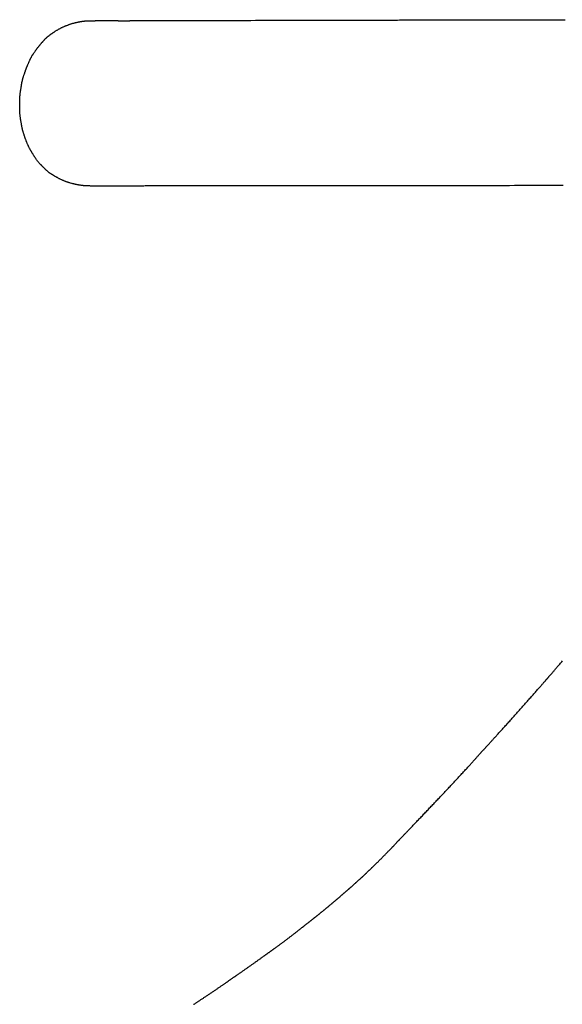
# Model space of a CAD drawing. Header units: millimetres. Extents: x -4577 to 1032787, y -66234 to 201209.
# Tile 98 of 256: x 3764.55 to 3766.44, y -8938.22 to -8934.8. Entities that reach past the tile are written whole.
import ezdxf

# ---------------------------------------------------------------- set-up
doc = ezdxf.new("R2010")
doc.units = ezdxf.units.MM
doc.linetypes.add('510_5_2OG_ELT_1004$0$11-07-22_DS_2OG$0$AUSGEZOGEN', pattern=[0])
doc.layers.add('510_5_2OG_ELT_1004$0$11-07-22_DS_2OG$0$EBENE_1', color=8, linetype='510_5_2OG_ELT_1004$0$11-07-22_DS_2OG$0$AUSGEZOGEN')

# ---------------------------------------------------------------- blocks, each defined once
blk = doc.blocks.new('510_5_2OG_ELT_1004')
at = {"layer": '510_5_2OG_ELT_1004$0$11-07-22_DS_2OG$0$EBENE_1'}
for points in [[(3766.4402, -8935.3241), (3766.4241, -8935.3241), (3766.4079, -8935.3241), (3766.3914, -8935.3242), (3766.3748, -8935.3242), (3766.358, -8935.3242), (3766.341, -8935.3242), (3766.3238, -8935.3242), (3766.3066, -8935.3242), (3766.2891, -8935.3242), (3766.2716, -8935.3242), (3766.2539, -8935.3243), (3766.2361, -8935.3243), (3766.2183, -8935.3243), (3766.2003, -8935.3243), (3766.1823, -8935.3243), (3766.1642, -8935.3243), (3766.1461, -8935.3243), (3766.1279, -8935.3243), (3766.1097, -8935.3244), (3766.0915, -8935.3244), (3766.0732, -8935.3244), (3766.055, -8935.3244), (3766.0368, -8935.3244), (3766.0185, -8935.3244), (3766.0003, -8935.3245), (3765.982, -8935.3245), (3765.9638, -8935.3245), (3765.9456, -8935.3245), (3765.9273, -8935.3245), (3765.9091, -8935.3245), (3765.8908, -8935.3246), (3765.8726, -8935.3246), (3765.8544, -8935.3246), (3765.8361, -8935.3246), (3765.8179, -8935.3246), (3765.7996, -8935.3246), (3765.7814, -8935.3247), (3765.7632, -8935.3247), (3765.7449, -8935.3247), (3765.7267, -8935.3247), (3765.7084, -8935.3247), (3765.6902, -8935.3247), (3765.672, -8935.3248), (3765.6537, -8935.3248), (3765.6355, -8935.3248), (3765.6172, -8935.3248), (3765.599, -8935.3248), (3765.5808, -8935.3249), (3765.5625, -8935.3249), (3765.5443, -8935.3249), (3765.526, -8935.3249), (3765.5078, -8935.3249), (3765.4896, -8935.325), (3765.4714, -8935.325), (3765.4533, -8935.325), (3765.4352, -8935.325), (3765.4173, -8935.325), (3765.3994, -8935.325), (3765.3817, -8935.3251), (3765.3641, -8935.3251), (3765.3467, -8935.3251), (3765.3295, -8935.3251), (3765.3125, -8935.3251), (3765.2958, -8935.3252), (3765.2792, -8935.3252), (3765.2629, -8935.3252), (3765.2469, -8935.3252), (3765.2312, -8935.3252), (3765.2159, -8935.3252), (3765.2008, -8935.3252), (3765.1861, -8935.3253), (3765.1718, -8935.3253), (3765.1579, -8935.3253), (3765.1444, -8935.3253), (3765.1313, -8935.3253), (3765.1187, -8935.3253), (3765.1065, -8935.3253), (3765.0948, -8935.3254), (3765.0836, -8935.3254), (3765.073, -8935.3254), (3765.0628, -8935.3254), (3765.0533, -8935.3254), (3765.0443, -8935.3254), (3765.0358, -8935.3254), (3765.0278, -8935.3254), (3765.0203, -8935.3254), (3765.0133, -8935.3254), (3765.0067, -8935.3254), (3765.0006, -8935.3254), (3764.9949, -8935.3254), (3764.9896, -8935.3254), (3764.9847, -8935.3255), (3764.9802, -8935.3255), (3764.976, -8935.3255), (3764.9721, -8935.3255), (3764.9686, -8935.3255), (3764.9654, -8935.3255), (3764.9624, -8935.3255), (3764.9598, -8935.3255), (3764.9573, -8935.3255), (3764.9551, -8935.3255), (3764.9532, -8935.3255), (3764.9514, -8935.3255), (3764.9498, -8935.3255), (3764.9484, -8935.3255), (3764.9471, -8935.3255), (3764.9459, -8935.3255), (3764.9439, -8935.3255), (3764.9422, -8935.3255), (3764.9407, -8935.3255), (3764.9394, -8935.3255), (3764.9382, -8935.3255), (3764.9363, -8935.3255), (3764.9348, -8935.3255), (3764.9328, -8935.3255), (3764.9316, -8935.3255), (3764.9296, -8935.3255), (3764.9286, -8935.3255), (3764.9273, -8935.3255), (3764.9247, -8935.3255), (3764.9236, -8935.3255), (3764.9223, -8935.3255), (3764.921, -8935.3255), (3764.9195, -8935.3255), (3764.9179, -8935.3255), (3764.9162, -8935.3255), (3764.9143, -8935.3255), (3764.9114, -8935.3255), (3764.9104, -8935.3255), (3764.9094, -8935.3255), (3764.9084, -8935.3255), (3764.9073, -8935.3255), (3764.9063, -8935.3255), (3764.9052, -8935.3255), (3764.9041, -8935.3255), (3764.903, -8935.3255), (3764.9018, -8935.3255), (3764.9007, -8935.3255), (3764.8996, -8935.3255), (3764.8984, -8935.3255), (3764.8973, -8935.3255), (3764.8961, -8935.3255), (3764.895, -8935.3255), (3764.8938, -8935.3255), (3764.8927, -8935.3255), (3764.8915, -8935.3255), (3764.8903, -8935.3255), (3764.8892, -8935.3255), (3764.888, -8935.3255), (3764.8869, -8935.3255), (3764.8857, -8935.3255), (3764.8846, -8935.3255), (3764.8835, -8935.3255), (3764.8823, -8935.3255), (3764.8812, -8935.3256), (3764.8801, -8935.3256), (3764.879, -8935.3256), (3764.878, -8935.3256), (3764.8769, -8935.3256), (3764.8758, -8935.3256), (3764.8748, -8935.3256), (3764.8738, -8935.3256), (3764.8718, -8935.3256), (3764.8699, -8935.3256), (3764.8681, -8935.3256), (3764.8664, -8935.3256), (3764.8648, -8935.3257), (3764.8633, -8935.3257), (3764.8619, -8935.3257), (3764.8606, -8935.3257), (3764.8595, -8935.3257), (3764.8575, -8935.3257), (3764.8558, -8935.3257), (3764.8545, -8935.3257), (3764.8524, -8935.3258), (3764.8506, -8935.3258), (3764.8487, -8935.3258), (3764.8476, -8935.3258), (3764.8464, -8935.3258), (3764.845, -8935.3258), (3764.8435, -8935.3258), (3764.8416, -8935.3258), (3764.8406, -8935.3258), (3764.8396, -8935.3258), (3764.8385, -8935.3259), (3764.8373, -8935.3259), (3764.8361, -8935.3259), (3764.8348, -8935.3259), (3764.8335, -8935.3259), (3764.8322, -8935.3259), (3764.8308, -8935.3259), (3764.8295, -8935.3259), (3764.8281, -8935.3259), (3764.8266, -8935.3259), (3764.8252, -8935.3259), (3764.8238, -8935.3259), (3764.8223, -8935.3259), (3764.8209, -8935.3259), (3764.8195, -8935.3258), (3764.8181, -8935.3258), (3764.8167, -8935.3258), (3764.8153, -8935.3258), (3764.814, -8935.3258), (3764.8127, -8935.3257), (3764.8114, -8935.3257), (3764.8102, -8935.3257), (3764.8091, -8935.3257), (3764.808, -8935.3257), (3764.806, -8935.3256), (3764.8043, -8935.3256), (3764.8029, -8935.3256), (3764.801, -8935.3255), (3764.7996, -8935.3255), (3764.7975, -8935.3254), (3764.7952, -8935.3254), (3764.7941, -8935.3254), (3764.7927, -8935.3253), (3764.7911, -8935.3253), (3764.7893, -8935.3253), (3764.7874, -8935.3252), (3764.7864, -8935.3251), (3764.7854, -8935.3251), (3764.7843, -8935.325), (3764.7832, -8935.325), (3764.7822, -8935.3249), (3764.7811, -8935.3248), (3764.78, -8935.3247), (3764.7789, -8935.3246), (3764.7778, -8935.3245), (3764.7768, -8935.3244), (3764.7757, -8935.3243), (3764.7747, -8935.3242), (3764.7727, -8935.324), (3764.7708, -8935.3237), (3764.7691, -8935.3235), (3764.7676, -8935.3233), (3764.7654, -8935.3229), (3764.7641, -8935.3227), (3764.7607, -8935.3222), (3764.7595, -8935.3221), (3764.7582, -8935.3218), (3764.7566, -8935.3216), (3764.7549, -8935.3213), (3764.753, -8935.321), (3764.7511, -8935.3207), (3764.7501, -8935.3205), (3764.7491, -8935.3203), (3764.7481, -8935.3201), (3764.7471, -8935.3198), (3764.7461, -8935.3196), (3764.7451, -8935.3194), (3764.7431, -8935.3189), (3764.7412, -8935.3184), (3764.7395, -8935.318), (3764.7379, -8935.3175), (3764.7365, -8935.3171), (3764.7343, -8935.3165), (3764.7331, -8935.3162), (3764.7296, -8935.3152), (3764.7285, -8935.3149), (3764.7272, -8935.3145), (3764.7257, -8935.3141), (3764.7241, -8935.3136), (3764.7223, -8935.3131), (3764.7205, -8935.3125), (3764.7186, -8935.3118), (3764.7168, -8935.3112), (3764.7149, -8935.3105), (3764.7131, -8935.3098), (3764.7112, -8935.309), (3764.7094, -8935.3083), (3764.7076, -8935.3075), (3764.7057, -8935.3067), (3764.7039, -8935.3059), (3764.7021, -8935.3051), (3764.7003, -8935.3044), (3764.6985, -8935.3036), (3764.6966, -8935.3027), (3764.6948, -8935.3019), (3764.693, -8935.3011), (3764.6913, -8935.3002), (3764.6895, -8935.2993), (3764.6878, -8935.2984), (3764.6861, -8935.2974), (3764.6845, -8935.2965), (3764.6829, -8935.2956), (3764.6815, -8935.2948), (3764.6802, -8935.294), (3764.6791, -8935.2934), (3764.6773, -8935.2923), (3764.6761, -8935.2916), (3764.6752, -8935.291), (3764.6734, -8935.29), (3764.6721, -8935.2892), (3764.6712, -8935.2886), (3764.6701, -8935.288), (3764.6687, -8935.2872), (3764.6671, -8935.2862), (3764.6662, -8935.2856), (3764.6653, -8935.2851), (3764.6643, -8935.2844), (3764.6632, -8935.2838), (3764.6622, -8935.2831), (3764.6611, -8935.2824), (3764.66, -8935.2817), (3764.6588, -8935.2809), (3764.6577, -8935.2801), (3764.6566, -8935.2793), (3764.6554, -8935.2784), (3764.6543, -8935.2776), (3764.6532, -8935.2767), (3764.6521, -8935.2758), (3764.651, -8935.2749), (3764.6499, -8935.2739), (3764.6489, -8935.273), (3764.6479, -8935.2721), (3764.6469, -8935.2712), (3764.6459, -8935.2703), (3764.645, -8935.2694), (3764.6441, -8935.2686), (3764.6433, -8935.2678), (3764.6425, -8935.267), (3764.6411, -8935.2655), (3764.6399, -8935.2643), (3764.6389, -8935.2633), (3764.6374, -8935.2618), (3764.6365, -8935.2609), (3764.6334, -8935.2577), (3764.6325, -8935.2568), (3764.6307, -8935.255), (3764.63, -8935.2542), (3764.6291, -8935.2534), (3764.6283, -8935.2525), (3764.6273, -8935.2515), (3764.6263, -8935.2504), (3764.6253, -8935.2493), (3764.6242, -8935.2482), (3764.623, -8935.247), (3764.6219, -8935.2457), (3764.6207, -8935.2444), (3764.6195, -8935.2431), (3764.6183, -8935.2417), (3764.6172, -8935.2403), (3764.616, -8935.2388), (3764.6148, -8935.2374), (3764.6136, -8935.2359), (3764.6125, -8935.2344), (3764.6114, -8935.2329), (3764.6103, -8935.2314), (3764.6093, -8935.2299), (3764.6083, -8935.2284), (3764.6073, -8935.227), (3764.6064, -8935.2256), (3764.6055, -8935.2242), (3764.6047, -8935.2229), (3764.6039, -8935.2217), (3764.6031, -8935.2205), (3764.6025, -8935.2194), (3764.6018, -8935.2184), (3764.6008, -8935.2167), (3764.6, -8935.2154), (3764.5989, -8935.2136), (3764.5976, -8935.2114), (3764.5969, -8935.2104), (3764.5961, -8935.2089), (3764.5955, -8935.2081), (3764.595, -8935.2071), (3764.5943, -8935.2061), (3764.5936, -8935.2049), (3764.5929, -8935.2037), (3764.5921, -8935.2024), (3764.5913, -8935.201), (3764.5905, -8935.1995), (3764.5897, -8935.1981), (3764.5888, -8935.1965), (3764.588, -8935.1949), (3764.5871, -8935.1933), (3764.5862, -8935.1916), (3764.5854, -8935.19), (3764.5846, -8935.1883), (3764.5838, -8935.1866), (3764.583, -8935.1849), (3764.5822, -8935.1832), (3764.5815, -8935.1815), (3764.5808, -8935.1798), (3764.5801, -8935.1782), (3764.5795, -8935.1766), (3764.5789, -8935.175), (3764.5783, -8935.1735), (3764.5778, -8935.1721), (3764.5772, -8935.1708), (3764.5768, -8935.1695), (3764.5763, -8935.1684), (3764.576, -8935.1673), (3764.5753, -8935.1655), (3764.5748, -8935.1641), (3764.5742, -8935.1624), (3764.5733, -8935.16), (3764.5729, -8935.1589), (3764.5721, -8935.1565), (3764.5717, -8935.1555), (3764.5713, -8935.1543), (3764.5708, -8935.1531), (3764.5704, -8935.1518), (3764.5699, -8935.1504), (3764.5694, -8935.1489), (3764.5688, -8935.1473), (3764.5683, -8935.1457), (3764.5677, -8935.144), (3764.5672, -8935.1423), (3764.5666, -8935.1405), (3764.5661, -8935.1387), (3764.5656, -8935.1368), (3764.5651, -8935.135), (3764.5646, -8935.1331), (3764.5641, -8935.1313), (3764.5637, -8935.1294), (3764.5632, -8935.1276), (3764.5628, -8935.1258), (3764.5624, -8935.124), (3764.5621, -8935.1223), (3764.5617, -8935.1206), (3764.5614, -8935.119), (3764.5611, -8935.1174), (3764.5609, -8935.1159), (3764.5606, -8935.1146), (3764.5604, -8935.1133), (3764.5602, -8935.1121), (3764.5598, -8935.11), (3764.5595, -8935.1085), (3764.5591, -8935.1061), (3764.5588, -8935.104), (3764.5586, -8935.1029), (3764.5582, -8935.1005), (3764.558, -8935.0995), (3764.5578, -8935.0983), (3764.5576, -8935.0971), (3764.5574, -8935.0957), (3764.5571, -8935.0942), (3764.5569, -8935.0927), (3764.5566, -8935.0911), (3764.5564, -8935.0894), (3764.5561, -8935.0876), (3764.5559, -8935.0858), (3764.5556, -8935.0839), (3764.5554, -8935.0821), (3764.5552, -8935.0801), (3764.555, -8935.0782), (3764.5548, -8935.0763), (3764.5546, -8935.0743), (3764.5545, -8935.0724), (3764.5544, -8935.0705), (3764.5543, -8935.0686), (3764.5542, -8935.0667), (3764.5541, -8935.0649), (3764.554, -8935.0631), (3764.554, -8935.0614), (3764.5539, -8935.0597), (3764.5539, -8935.0582), (3764.5539, -8935.0567), (3764.5539, -8935.0553), (3764.5539, -8935.054), (3764.5538, -8935.0529), (3764.5538, -8935.0509), (3764.5538, -8935.0494), (3764.5538, -8935.0473), (3764.5538, -8935.0452), (3764.5538, -8935.0441), (3764.5538, -8935.0417), (3764.5538, -8935.0406), (3764.5538, -8935.0395), (3764.5538, -8935.0382), (3764.5538, -8935.0368), (3764.5538, -8935.0353), (3764.5538, -8935.0337), (3764.5538, -8935.0321), (3764.5538, -8935.0303), (3764.5539, -8935.0285), (3764.5539, -8935.0267), (3764.554, -8935.0248), (3764.5541, -8935.0229), (3764.5541, -8935.021), (3764.5543, -8935.019), (3764.5544, -8935.0171), (3764.5546, -8935.0151), (3764.5547, -8935.0131), (3764.5549, -8935.0112), (3764.5551, -8935.0093), (3764.5553, -8935.0074), (3764.5556, -8935.0056), (3764.5558, -8935.0038), (3764.556, -8935.002), (3764.5562, -8935.0004), (3764.5565, -8934.9988), (3764.5567, -8934.9972), (3764.5569, -8934.9958), (3764.5571, -8934.9944), (3764.5573, -8934.9931), (3764.5575, -8934.992), (3764.5578, -8934.99), (3764.5581, -8934.9884), (3764.5584, -8934.9862), (3764.5586, -8934.9848), (3764.5588, -8934.9837), (3764.559, -8934.9826), (3764.5592, -8934.9811), (3764.5594, -8934.98), (3764.5596, -8934.9788), (3764.5598, -8934.9772), (3764.5601, -8934.9754), (3764.5602, -8934.9743), (3764.5604, -8934.9732), (3764.5606, -8934.9721), (3764.5608, -8934.9709), (3764.561, -8934.9696), (3764.5613, -8934.9683), (3764.5615, -8934.967), (3764.5618, -8934.9657), (3764.5621, -8934.9643), (3764.5623, -8934.9629), (3764.5627, -8934.9615), (3764.563, -8934.96), (3764.5633, -8934.9586), (3764.5637, -8934.9572), (3764.564, -8934.9558), (3764.5644, -8934.9544), (3764.5648, -8934.953), (3764.5652, -8934.9517), (3764.5656, -8934.9504), (3764.566, -8934.9491), (3764.5663, -8934.9479), (3764.5667, -8934.9467), (3764.5671, -8934.9456), (3764.5674, -8934.9445), (3764.568, -8934.9426), (3764.5686, -8934.941), (3764.5695, -8934.9381), (3764.5703, -8934.9358), (3764.5706, -8934.9348), (3764.5711, -8934.9335), (3764.5719, -8934.9309), (3764.5723, -8934.9299), (3764.5727, -8934.9289), (3764.573, -8934.9278), (3764.5734, -8934.9266), (3764.5739, -8934.9254), (3764.5743, -8934.9241), (3764.5748, -8934.9228), (3764.5753, -8934.9215), (3764.5757, -8934.9202), (3764.5762, -8934.9188), (3764.5768, -8934.9175), (3764.5773, -8934.9162), (3764.5778, -8934.9148), (3764.5783, -8934.9135), (3764.5789, -8934.9122), (3764.5794, -8934.9109), (3764.5799, -8934.9096), (3764.5804, -8934.9084), (3764.5809, -8934.9072), (3764.5814, -8934.9061), (3764.5819, -8934.905), (3764.5823, -8934.9039), (3764.5831, -8934.9021), (3764.5838, -8934.9005), (3764.5844, -8934.8992), (3764.5852, -8934.8974), (3764.5861, -8934.8952), (3764.5865, -8934.8943), (3764.5871, -8934.8931), (3764.5882, -8934.8906), (3764.5886, -8934.8896), (3764.589, -8934.8886), (3764.5895, -8934.8876), (3764.5901, -8934.8865), (3764.5906, -8934.8853), (3764.5912, -8934.8841), (3764.5918, -8934.8829), (3764.5924, -8934.8817), (3764.593, -8934.8804), (3764.5937, -8934.8792), (3764.5944, -8934.8779), (3764.5951, -8934.8767), (3764.5958, -8934.8755), (3764.5965, -8934.8743), (3764.5972, -8934.8731), (3764.598, -8934.8719), (3764.5987, -8934.8708), (3764.5994, -8934.8697), (3764.6001, -8934.8686), (3764.6008, -8934.8676), (3764.6014, -8934.8666), (3764.602, -8934.8657), (3764.6032, -8934.864), (3764.6042, -8934.8626), (3764.6049, -8934.8615), (3764.606, -8934.86), (3764.6075, -8934.8578), (3764.6082, -8934.8569), (3764.609, -8934.8557), (3764.61, -8934.8543), (3764.6106, -8934.8535), (3764.6112, -8934.8526), (3764.6119, -8934.8517), (3764.6125, -8934.8507), (3764.6133, -8934.8497), (3764.614, -8934.8486), (3764.6148, -8934.8476), (3764.6156, -8934.8465), (3764.6165, -8934.8454), (3764.6173, -8934.8443), (3764.6182, -8934.8432), (3764.619, -8934.842), (3764.6199, -8934.8409), (3764.6208, -8934.8398), (3764.6217, -8934.8387), (3764.6226, -8934.8376), (3764.6235, -8934.8365), (3764.6244, -8934.8354), (3764.6253, -8934.8343), (3764.6262, -8934.8333), (3764.6272, -8934.8322), (3764.6281, -8934.8311), (3764.629, -8934.83), (3764.63, -8934.829), (3764.6309, -8934.8279), (3764.6318, -8934.8268), (3764.6328, -8934.8258), (3764.6337, -8934.8247), (3764.6346, -8934.8236), (3764.6356, -8934.8226), (3764.6365, -8934.8215), (3764.6375, -8934.8204), (3764.6384, -8934.8194), (3764.6394, -8934.8183), (3764.6404, -8934.8173), (3764.6413, -8934.8163), (3764.6423, -8934.8153), (3764.6433, -8934.8142), (3764.6443, -8934.8132), (3764.6453, -8934.8123), (3764.6463, -8934.8113), (3764.6474, -8934.8104), (3764.6484, -8934.8094), (3764.6495, -8934.8085), (3764.6506, -8934.8076), (3764.6517, -8934.8067), (3764.6527, -8934.8059), (3764.6538, -8934.8051), (3764.6548, -8934.8043), (3764.6558, -8934.8035), (3764.6568, -8934.8028), (3764.6578, -8934.8021), (3764.6587, -8934.8014), (3764.6595, -8934.8008), (3764.6611, -8934.7997), (3764.6625, -8934.7987), (3764.6636, -8934.7979), (3764.6652, -8934.7968), (3764.6665, -8934.7959), (3764.6684, -8934.7945), (3764.6703, -8934.7932), (3764.6712, -8934.7926), (3764.6722, -8934.7919), (3764.6734, -8934.7911), (3764.6747, -8934.7902), (3764.6761, -8934.7892), (3764.6775, -8934.7882), (3764.6791, -8934.7872), (3764.6807, -8934.7862), (3764.6823, -8934.7852), (3764.684, -8934.7842), (3764.6857, -8934.7832), (3764.6874, -8934.7823), (3764.6891, -8934.7814), (3764.6908, -8934.7805), (3764.6925, -8934.7796), (3764.6942, -8934.7787), (3764.6959, -8934.7778), (3764.6976, -8934.7769), (3764.6993, -8934.776), (3764.701, -8934.7751), (3764.7028, -8934.7743), (3764.7045, -8934.7734), (3764.7062, -8934.7726), (3764.708, -8934.7718), (3764.7098, -8934.7711), (3764.7115, -8934.7703), (3764.7132, -8934.7697), (3764.7147, -8934.7691), (3764.7162, -8934.7685), (3764.7175, -8934.768), (3764.7194, -8934.7673), (3764.7204, -8934.7669), (3764.7237, -8934.7657), (3764.7248, -8934.7653), (3764.7261, -8934.7649), (3764.7275, -8934.7644), (3764.7291, -8934.7638), (3764.7308, -8934.7632), (3764.7327, -8934.7626), (3764.7345, -8934.762), (3764.7364, -8934.7615), (3764.7383, -8934.761), (3764.7402, -8934.7605), (3764.742, -8934.76), (3764.7437, -8934.7596), (3764.7452, -8934.7592), (3764.7467, -8934.7589), (3764.7479, -8934.7586), (3764.7497, -8934.7582), (3764.7513, -8934.7579), (3764.7538, -8934.7573), (3764.7553, -8934.757), (3764.7564, -8934.7567), (3764.7578, -8934.7564), (3764.7603, -8934.7558), (3764.7613, -8934.7556), (3764.7623, -8934.7554), (3764.7634, -8934.7552), (3764.7645, -8934.755), (3764.7657, -8934.7547), (3764.7669, -8934.7545), (3764.7681, -8934.7543), (3764.7694, -8934.7541), (3764.7706, -8934.7539), (3764.7719, -8934.7537), (3764.7732, -8934.7535), (3764.7745, -8934.7534), (3764.7758, -8934.7532), (3764.7771, -8934.7531), (3764.7784, -8934.753), (3764.7796, -8934.7529), (3764.7809, -8934.7528), (3764.7821, -8934.7527), (3764.7833, -8934.7526), (3764.7844, -8934.7526), (3764.7856, -8934.7525), (3764.7866, -8934.7525), (3764.7886, -8934.7524), (3764.7904, -8934.7524), (3764.7919, -8934.7523), (3764.7932, -8934.7523), (3764.795, -8934.7523), (3764.7964, -8934.7522), (3764.7974, -8934.7522), (3764.7986, -8934.7522), (3764.8002, -8934.7521), (3764.8014, -8934.7521), (3764.8028, -8934.7521), (3764.8046, -8934.752), (3764.8056, -8934.752), (3764.8068, -8934.752), (3764.808, -8934.7519), (3764.8093, -8934.7519), (3764.8107, -8934.7519), (3764.8122, -8934.7519), (3764.8138, -8934.7518), (3764.8154, -8934.7518), (3764.817, -8934.7517), (3764.8187, -8934.7517), (3764.8204, -8934.7517), (3764.8222, -8934.7517), (3764.824, -8934.7516), (3764.8258, -8934.7516), (3764.8276, -8934.7516), (3764.8295, -8934.7516), (3764.8313, -8934.7516), (3764.8331, -8934.7515), (3764.8349, -8934.7515), (3764.8367, -8934.7515), (3764.8384, -8934.7515), (3764.8402, -8934.7515), (3764.8418, -8934.7515), (3764.8435, -8934.7515), (3764.845, -8934.7515), (3764.8466, -8934.7515), (3764.848, -8934.7515), (3764.8494, -8934.7515), (3764.8507, -8934.7515), (3764.852, -8934.7516), (3764.8531, -8934.7516), (3764.8552, -8934.7516), (3764.8569, -8934.7516), (3764.8584, -8934.7516), (3764.8597, -8934.7516), (3764.8608, -8934.7516), (3764.8637, -8934.7516), (3764.8647, -8934.7516), (3764.8658, -8934.7516), (3764.8672, -8934.7516), (3764.8699, -8934.7516), (3764.871, -8934.7516), (3764.8722, -8934.7517), (3764.8735, -8934.7517), (3764.875, -8934.7517), (3764.8766, -8934.7517), (3764.8783, -8934.7517), (3764.8812, -8934.7517), (3764.8823, -8934.7517), (3764.8833, -8934.7517), (3764.8844, -8934.7517), (3764.8855, -8934.7517), (3764.8867, -8934.7517), (3764.8878, -8934.7517), (3764.889, -8934.7517), (3764.8902, -8934.7517), (3764.8914, -8934.7517), (3764.8927, -8934.7517), (3764.894, -8934.7517), (3764.8952, -8934.7518), (3764.8965, -8934.7518), (3764.8978, -8934.7518), (3764.8992, -8934.7518), (3764.9005, -8934.7518), (3764.9019, -8934.7518), (3764.9032, -8934.7518), (3764.9046, -8934.7518), (3764.9059, -8934.7518), (3764.9073, -8934.7518), (3764.9087, -8934.7518), (3764.9101, -8934.7518), (3764.9115, -8934.7518), (3764.9128, -8934.7518), (3764.9142, -8934.7518), (3764.9156, -8934.7518), (3764.917, -8934.7518), (3764.9183, -8934.7518), (3764.9197, -8934.7518), (3764.921, -8934.7518), (3764.9224, -8934.7518), (3764.9237, -8934.7518), (3764.925, -8934.7518), (3764.9263, -8934.7518), (3764.9276, -8934.7518), (3764.9289, -8934.7518), (3764.9302, -8934.7518), (3764.9314, -8934.7518), (3764.9326, -8934.7518), (3764.9338, -8934.7518), (3764.935, -8934.7518), (3764.9362, -8934.7518), (3764.9373, -8934.7517), (3764.9384, -8934.7517), (3764.9395, -8934.7517), (3764.9405, -8934.7517), (3764.9425, -8934.7517), (3764.9443, -8934.7517), (3764.946, -8934.7517), (3764.9476, -8934.7517), (3764.949, -8934.7517), (3764.9502, -8934.7517), (3764.9523, -8934.7517), (3764.954, -8934.7517), (3764.9562, -8934.7517), (3764.9577, -8934.7517), (3764.9601, -8934.7517), (3764.9614, -8934.7517), (3764.9631, -8934.7517), (3764.9641, -8934.7516), (3764.9652, -8934.7516), (3764.9666, -8934.7516), (3764.9681, -8934.7516), (3764.9698, -8934.7516), (3764.9716, -8934.7516), (3764.9727, -8934.7516), (3764.9738, -8934.7516), (3764.9751, -8934.7516), (3764.9765, -8934.7516), (3764.978, -8934.7516), (3764.9797, -8934.7516), (3764.9816, -8934.7516), (3764.9837, -8934.7516), (3764.9861, -8934.7516), (3764.9887, -8934.7516), (3764.9916, -8934.7516), (3764.9947, -8934.7515), (3764.9982, -8934.7515), (3765.0021, -8934.7515), (3765.0063, -8934.7515), (3765.0108, -8934.7515), (3765.0158, -8934.7515), (3765.0212, -8934.7515), (3765.027, -8934.7515), (3765.0333, -8934.7514), (3765.04, -8934.7514), (3765.0473, -8934.7514), (3765.0551, -8934.7514), (3765.0634, -8934.7514), (3765.0723, -8934.7513), (3765.0817, -8934.7513), (3765.0918, -8934.7513), (3765.1025, -8934.7513), (3765.1138, -8934.7512), (3765.1258, -8934.7512), (3765.1384, -8934.7512), (3765.1516, -8934.7511), (3765.1653, -8934.7511), (3765.1795, -8934.7511), (3765.1941, -8934.751), (3765.2092, -8934.751), (3765.2246, -8934.751), (3765.2403, -8934.7509), (3765.2564, -8934.7509), (3765.2726, -8934.7509), (3765.2891, -8934.7508), (3765.3057, -8934.7508), (3765.3224, -8934.7507), (3765.3391, -8934.7507), (3765.3559, -8934.7507), (3765.3727, -8934.7506), (3765.3894, -8934.7506), (3765.406, -8934.7505), (3765.4225, -8934.7505), (3765.4387, -8934.7505), (3765.4548, -8934.7504), (3765.4705, -8934.7504), (3765.4859, -8934.7503), (3765.501, -8934.7503), (3765.5157, -8934.7503), (3765.5299, -8934.7502), (3765.5436, -8934.7502), (3765.5568, -8934.7502), (3765.5694, -8934.7502), (3765.5814, -8934.7501), (3765.5928, -8934.7501), (3765.6037, -8934.7501), (3765.614, -8934.75), (3765.6237, -8934.75), (3765.6329, -8934.75), (3765.6417, -8934.75), (3765.6499, -8934.75), (3765.6577, -8934.7499), (3765.6651, -8934.7499), (3765.672, -8934.7499), (3765.6786, -8934.7499), (3765.6848, -8934.7499), (3765.6906, -8934.7499), (3765.6962, -8934.7499), (3765.7014, -8934.7498), (3765.7063, -8934.7498), (3765.7109, -8934.7498), (3765.7153, -8934.7498), (3765.7195, -8934.7498), (3765.7235, -8934.7498), (3765.7273, -8934.7498), (3765.7309, -8934.7498), (3765.7343, -8934.7498), (3765.7377, -8934.7498), (3765.7409, -8934.7497), (3765.7441, -8934.7497), (3765.7472, -8934.7497), (3765.7503, -8934.7497), (3765.7533, -8934.7497), (3765.7563, -8934.7497), (3765.7594, -8934.7497), (3765.7625, -8934.7497), (3765.7656, -8934.7497), (3765.7688, -8934.7497), (3765.772, -8934.7497), (3765.7754, -8934.7497), (3765.7788, -8934.7497), (3765.7823, -8934.7496), (3765.786, -8934.7496), (3765.7898, -8934.7496), (3765.7937, -8934.7496), (3765.7979, -8934.7496), (3765.8022, -8934.7496), (3765.8067, -8934.7496), (3765.8114, -8934.7496), (3765.8163, -8934.7496), (3765.8214, -8934.7496), (3765.8269, -8934.7495), (3765.8325, -8934.7495), (3765.8385, -8934.7495), (3765.8447, -8934.7495), (3765.8513, -8934.7495), (3765.8581, -8934.7495), (3765.8653, -8934.7495), (3765.8729, -8934.7494), (3765.8808, -8934.7494), (3765.8891, -8934.7494), (3765.8977, -8934.7494), (3765.9068, -8934.7494), (3765.9163, -8934.7493), (3765.9262, -8934.7493), (3765.9365, -8934.7493), (3765.9471, -8934.7493), (3765.9581, -8934.7492), (3765.9695, -8934.7492), (3765.9812, -8934.7492), (3765.9932, -8934.7492), (3766.0055, -8934.7491), (3766.0181, -8934.7491), (3766.031, -8934.7491), (3766.0441, -8934.749), (3766.0575, -8934.749), (3766.0712, -8934.749), (3766.085, -8934.749), (3766.0991, -8934.7489), (3766.1133, -8934.7489), (3766.1278, -8934.7489), (3766.1424, -8934.7488), (3766.1571, -8934.7488), (3766.172, -8934.7488), (3766.187, -8934.7487), (3766.2022, -8934.7487), (3766.2174, -8934.7487), (3766.2327, -8934.7487), (3766.2481, -8934.7486), (3766.2635, -8934.7486), (3766.279, -8934.7486), (3766.2945, -8934.7486), (3766.31, -8934.7485), (3766.3255, -8934.7485), (3766.341, -8934.7485), (3766.3565, -8934.7485), (3766.3719, -8934.7485), (3766.3873, -8934.7484), (3766.4025, -8934.7484), (3766.4177, -8934.7484), (3766.4328, -8934.7484), (3766.4477, -8934.7484)], [(3765.1571, -8938.1656), (3765.1584, -8938.1647), (3765.1598, -8938.1638), (3765.1613, -8938.1628), (3765.1628, -8938.1618), (3765.1644, -8938.1608), (3765.1661, -8938.1597), (3765.1678, -8938.1586), (3765.1695, -8938.1575), (3765.1713, -8938.1563), (3765.1732, -8938.1551), (3765.1751, -8938.1538), (3765.177, -8938.1526), (3765.1789, -8938.1513), (3765.1809, -8938.15), (3765.183, -8938.1486), (3765.1851, -8938.1473), (3765.1872, -8938.1459), (3765.1893, -8938.1445), (3765.1915, -8938.1431), (3765.1936, -8938.1416), (3765.1958, -8938.1402), (3765.1981, -8938.1387), (3765.2003, -8938.1372), (3765.2026, -8938.1357), (3765.2048, -8938.1342), (3765.2071, -8938.1327), (3765.2094, -8938.1311), (3765.2117, -8938.1296), (3765.214, -8938.1281), (3765.2163, -8938.1265), (3765.2186, -8938.125), (3765.2209, -8938.1234), (3765.2233, -8938.1219), (3765.2255, -8938.1203), (3765.2278, -8938.1188), (3765.2301, -8938.1172), (3765.2324, -8938.1157), (3765.2346, -8938.1141), (3765.2369, -8938.1126), (3765.2391, -8938.1111), (3765.2412, -8938.1096), (3765.2434, -8938.1081), (3765.2455, -8938.1067), (3765.2476, -8938.1052), (3765.2497, -8938.1038), (3765.2517, -8938.1024), (3765.2537, -8938.1011), (3765.2557, -8938.0997), (3765.2576, -8938.0984), (3765.2595, -8938.0971), (3765.2613, -8938.0958), (3765.263, -8938.0946), (3765.2648, -8938.0934), (3765.2664, -8938.0923), (3765.268, -8938.0912), (3765.2696, -8938.0901), (3765.271, -8938.0891), (3765.2725, -8938.0881), (3765.2738, -8938.0872), (3765.2751, -8938.0863), (3765.2763, -8938.0854), (3765.2774, -8938.0846), (3765.2785, -8938.0839), (3765.2795, -8938.0832), (3765.2804, -8938.0826), (3765.2821, -8938.0814), (3765.2835, -8938.0804), (3765.2847, -8938.0796), (3765.2857, -8938.0789), (3765.2873, -8938.0778), (3765.2887, -8938.0769), (3765.2908, -8938.0753), (3765.2921, -8938.0744), (3765.293, -8938.0738), (3765.2941, -8938.0731), (3765.2953, -8938.0722), (3765.2976, -8938.0706), (3765.2985, -8938.07), (3765.2994, -8938.0694), (3765.3005, -8938.0687), (3765.3015, -8938.0679), (3765.3027, -8938.0671), (3765.3039, -8938.0663), (3765.3052, -8938.0654), (3765.3065, -8938.0645), (3765.3079, -8938.0635), (3765.3094, -8938.0625), (3765.3109, -8938.0614), (3765.3125, -8938.0603), (3765.3141, -8938.0592), (3765.3158, -8938.058), (3765.3175, -8938.0568), (3765.3193, -8938.0556), (3765.3211, -8938.0543), (3765.3229, -8938.0531), (3765.3248, -8938.0517), (3765.3267, -8938.0504), (3765.3287, -8938.049), (3765.3307, -8938.0477), (3765.3327, -8938.0463), (3765.3347, -8938.0448), (3765.3367, -8938.0434), (3765.3388, -8938.0419), (3765.3409, -8938.0405), (3765.343, -8938.039), (3765.3451, -8938.0375), (3765.3473, -8938.036), (3765.3494, -8938.0345), (3765.3516, -8938.033), (3765.3537, -8938.0315), (3765.3559, -8938.0299), (3765.358, -8938.0284), (3765.3602, -8938.0269), (3765.3623, -8938.0254), (3765.3645, -8938.0239), (3765.3666, -8938.0223), (3765.3687, -8938.0208), (3765.3708, -8938.0194), (3765.3729, -8938.0179), (3765.375, -8938.0164), (3765.377, -8938.0149), (3765.379, -8938.0135), (3765.381, -8938.0121), (3765.383, -8938.0107), (3765.3849, -8938.0093), (3765.3868, -8938.0079), (3765.3887, -8938.0066), (3765.3905, -8938.0053), (3765.3923, -8938.004), (3765.394, -8938.0028), (3765.3957, -8938.0015), (3765.3974, -8938.0004), (3765.399, -8937.9992), (3765.4005, -8937.9981), (3765.402, -8937.997), (3765.4034, -8937.996), (3765.4048, -8937.995), (3765.4061, -8937.994), (3765.4074, -8937.9931), (3765.4086, -8937.9923), (3765.4097, -8937.9915), (3765.4108, -8937.9907), (3765.4117, -8937.99), (3765.4127, -8937.9893), (3765.4143, -8937.9882), (3765.4157, -8937.9871), (3765.4169, -8937.9863), (3765.4179, -8937.9855), (3765.4194, -8937.9845), (3765.4208, -8937.9835), (3765.4222, -8937.9825), (3765.4231, -8937.9819), (3765.4245, -8937.9808), (3765.4255, -8937.9801), (3765.4267, -8937.9793), (3765.4288, -8937.9777), (3765.4296, -8937.9771), (3765.4305, -8937.9765), (3765.4315, -8937.9758), (3765.4325, -8937.9751), (3765.4336, -8937.9743), (3765.4347, -8937.9735), (3765.436, -8937.9726), (3765.4372, -8937.9717), (3765.4386, -8937.9707), (3765.44, -8937.9697), (3765.4414, -8937.9687), (3765.4429, -8937.9676), (3765.4444, -8937.9665), (3765.446, -8937.9653), (3765.4477, -8937.9641), (3765.4494, -8937.9629), (3765.4511, -8937.9616), (3765.4528, -8937.9604), (3765.4546, -8937.9591), (3765.4564, -8937.9577), (3765.4583, -8937.9564), (3765.4602, -8937.955), (3765.4621, -8937.9536), (3765.464, -8937.9522), (3765.466, -8937.9507), (3765.468, -8937.9493), (3765.4699, -8937.9478), (3765.4719, -8937.9463), (3765.474, -8937.9448), (3765.476, -8937.9433), (3765.478, -8937.9418), (3765.4801, -8937.9403), (3765.4821, -8937.9387), (3765.4841, -8937.9372), (3765.4862, -8937.9357), (3765.4882, -8937.9341), (3765.4902, -8937.9326), (3765.4922, -8937.931), (3765.4942, -8937.9295), (3765.4962, -8937.928), (3765.4982, -8937.9265), (3765.5002, -8937.9249), (3765.5022, -8937.9234), (3765.5041, -8937.9219), (3765.506, -8937.9205), (3765.5079, -8937.919), (3765.5098, -8937.9175), (3765.5116, -8937.9161), (3765.5135, -8937.9147), (3765.5152, -8937.9133), (3765.517, -8937.9119), (3765.5187, -8937.9105), (3765.5204, -8937.9092), (3765.5221, -8937.9079), (3765.5237, -8937.9066), (3765.5253, -8937.9054), (3765.5269, -8937.9042), (3765.5284, -8937.903), (3765.5298, -8937.9018), (3765.5312, -8937.9007), (3765.5326, -8937.8996), (3765.5339, -8937.8986), (3765.5352, -8937.8976), (3765.5364, -8937.8966), (3765.5376, -8937.8957), (3765.5387, -8937.8948), (3765.5397, -8937.894), (3765.5407, -8937.8932), (3765.5417, -8937.8924), (3765.5426, -8937.8917), (3765.5435, -8937.891), (3765.5443, -8937.8904), (3765.5458, -8937.8892), (3765.5472, -8937.888), (3765.5485, -8937.887), (3765.5497, -8937.8861), (3765.5507, -8937.8853), (3765.5517, -8937.8845), (3765.5526, -8937.8838), (3765.5534, -8937.8832), (3765.5549, -8937.882), (3765.5564, -8937.8808), (3765.5579, -8937.8796), (3765.5587, -8937.879), (3765.5595, -8937.8783), (3765.5604, -8937.8776), (3765.5613, -8937.8769), (3765.5623, -8937.8762), (3765.5633, -8937.8753), (3765.5644, -8937.8745), (3765.5656, -8937.8735), (3765.5668, -8937.8725), (3765.5682, -8937.8715), (3765.5704, -8937.8697), (3765.5712, -8937.8691), (3765.5721, -8937.8684), (3765.5729, -8937.8677), (3765.5738, -8937.867), (3765.5747, -8937.8663), (3765.5757, -8937.8656), (3765.5766, -8937.8648), (3765.5776, -8937.864), (3765.5786, -8937.8632), (3765.5797, -8937.8624), (3765.5807, -8937.8616), (3765.5818, -8937.8607), (3765.5829, -8937.8599), (3765.584, -8937.859), (3765.5851, -8937.8581), (3765.5862, -8937.8572), (3765.5874, -8937.8563), (3765.5886, -8937.8553), (3765.5897, -8937.8544), (3765.5909, -8937.8534), (3765.5921, -8937.8525), (3765.5934, -8937.8515), (3765.5946, -8937.8505), (3765.5958, -8937.8495), (3765.597, -8937.8485), (3765.5983, -8937.8475), (3765.5995, -8937.8465), (3765.6007, -8937.8455), (3765.602, -8937.8445), (3765.6032, -8937.8435), (3765.6045, -8937.8425), (3765.6057, -8937.8415), (3765.607, -8937.8405), (3765.6082, -8937.8395), (3765.6095, -8937.8384), (3765.6107, -8937.8374), (3765.6119, -8937.8364), (3765.6131, -8937.8354), (3765.6143, -8937.8344), (3765.6155, -8937.8335), (3765.6167, -8937.8325), (3765.6179, -8937.8315), (3765.619, -8937.8306), (3765.6201, -8937.8296), (3765.6213, -8937.8287), (3765.6224, -8937.8278), (3765.6234, -8937.8269), (3765.6245, -8937.826), (3765.6255, -8937.8252), (3765.6265, -8937.8243), (3765.6275, -8937.8235), (3765.6284, -8937.8227), (3765.6294, -8937.8219), (3765.6303, -8937.8212), (3765.6311, -8937.8205), (3765.632, -8937.8198), (3765.6335, -8937.8185), (3765.6349, -8937.8173), (3765.6362, -8937.8162), (3765.6373, -8937.8153), (3765.6383, -8937.8145), (3765.6398, -8937.8132), (3765.6418, -8937.8115), (3765.6441, -8937.8096), (3765.646, -8937.808), (3765.6468, -8937.8073), (3765.6478, -8937.8065), (3765.649, -8937.8055), (3765.6502, -8937.8045), (3765.6524, -8937.8026), (3765.6532, -8937.802), (3765.6541, -8937.8013), (3765.6549, -8937.8005), (3765.6558, -8937.7998), (3765.6567, -8937.799), (3765.6576, -8937.7983), (3765.6586, -8937.7974), (3765.6596, -8937.7966), (3765.6606, -8937.7958), (3765.6616, -8937.7949), (3765.6626, -8937.794), (3765.6637, -8937.7931), (3765.6648, -8937.7922), (3765.6659, -8937.7913), (3765.667, -8937.7904), (3765.6681, -8937.7894), (3765.6692, -8937.7885), (3765.6703, -8937.7875), (3765.6715, -8937.7865), (3765.6726, -8937.7855), (3765.6738, -8937.7845), (3765.6749, -8937.7835), (3765.6761, -8937.7825), (3765.6773, -8937.7815), (3765.6784, -8937.7805), (3765.6796, -8937.7795), (3765.6808, -8937.7785), (3765.6819, -8937.7775), (3765.6831, -8937.7765), (3765.6842, -8937.7755), (3765.6854, -8937.7745), (3765.6865, -8937.7735), (3765.6876, -8937.7725), (3765.6887, -8937.7715), (3765.6898, -8937.7706), (3765.6909, -8937.7696), (3765.692, -8937.7686), (3765.6931, -8937.7677), (3765.6941, -8937.7668), (3765.6952, -8937.7658), (3765.6962, -8937.7649), (3765.6972, -8937.764), (3765.6982, -8937.7632), (3765.6991, -8937.7623), (3765.7001, -8937.7615), (3765.701, -8937.7607), (3765.7019, -8937.7599), (3765.7027, -8937.7591), (3765.7036, -8937.7583), (3765.7044, -8937.7576), (3765.7052, -8937.7569), (3765.7067, -8937.7556), (3765.7081, -8937.7543), (3765.7093, -8937.7532), (3765.7104, -8937.7522), (3765.7114, -8937.7513), (3765.7123, -8937.7505), (3765.7138, -8937.7492), (3765.715, -8937.7481), (3765.716, -8937.7472), (3765.7174, -8937.7459), (3765.7195, -8937.7441), (3765.7203, -8937.7434), (3765.7213, -8937.7425), (3765.7233, -8937.7407), (3765.7241, -8937.74), (3765.7249, -8937.7392), (3765.7259, -8937.7384), (3765.7269, -8937.7375), (3765.728, -8937.7365), (3765.7292, -8937.7354), (3765.7305, -8937.7343), (3765.7318, -8937.7331), (3765.7332, -8937.7318), (3765.7354, -8937.7299), (3765.7361, -8937.7292), (3765.7369, -8937.7285), (3765.7376, -8937.7278), (3765.7384, -8937.7271), (3765.7392, -8937.7264), (3765.74, -8937.7257), (3765.7408, -8937.7249), (3765.7416, -8937.7242), (3765.7424, -8937.7235), (3765.7432, -8937.7227), (3765.744, -8937.722), (3765.7448, -8937.7212), (3765.7456, -8937.7205), (3765.7465, -8937.7197), (3765.7473, -8937.719), (3765.7481, -8937.7182), (3765.7489, -8937.7175), (3765.7497, -8937.7167), (3765.7505, -8937.7159), (3765.7513, -8937.7152), (3765.7521, -8937.7144), (3765.7529, -8937.7137), (3765.7537, -8937.7129), (3765.7545, -8937.7122), (3765.7552, -8937.7115), (3765.756, -8937.7107), (3765.7568, -8937.71), (3765.7575, -8937.7093), (3765.759, -8937.7079), (3765.7604, -8937.7066), (3765.7617, -8937.7053), (3765.763, -8937.7041), (3765.7642, -8937.7029), (3765.7653, -8937.7018), (3765.7664, -8937.7008), (3765.7674, -8937.6999), (3765.7682, -8937.699), (3765.7697, -8937.6976), (3765.7709, -8937.6965), (3765.7729, -8937.6945), (3765.776, -8937.6915), (3765.7769, -8937.6906), (3765.7788, -8937.6888), (3765.7796, -8937.6881), (3765.7804, -8937.6873), (3765.7813, -8937.6864), (3765.7823, -8937.6855), (3765.7833, -8937.6845), (3765.7843, -8937.6834), (3765.7855, -8937.6823), (3765.7866, -8937.6812), (3765.7878, -8937.6801), (3765.789, -8937.6789), (3765.7903, -8937.6776), (3765.7915, -8937.6764), (3765.7928, -8937.6752), (3765.7941, -8937.6739), (3765.7954, -8937.6726), (3765.7967, -8937.6713), (3765.798, -8937.6701), (3765.7992, -8937.6688), (3765.8005, -8937.6675), (3765.8018, -8937.6662), (3765.8031, -8937.6649), (3765.8044, -8937.6636), (3765.8056, -8937.6623), (3765.8069, -8937.6611), (3765.8082, -8937.6598), (3765.8095, -8937.6585), (3765.8107, -8937.6572), (3765.812, -8937.6559), (3765.8133, -8937.6546), (3765.8146, -8937.6533), (3765.8158, -8937.652), (3765.8171, -8937.6507), (3765.8184, -8937.6494), (3765.8196, -8937.6481), (3765.8209, -8937.6469), (3765.8222, -8937.6456), (3765.8235, -8937.6443), (3765.8247, -8937.643), (3765.826, -8937.6417), (3765.8273, -8937.6404), (3765.8285, -8937.6391), (3765.8298, -8937.6378), (3765.8311, -8937.6365), (3765.8323, -8937.6352), (3765.8336, -8937.6339), (3765.8349, -8937.6326), (3765.8361, -8937.6313), (3765.8374, -8937.63), (3765.8386, -8937.6287), (3765.8398, -8937.6275), (3765.841, -8937.6262), (3765.8422, -8937.625), (3765.8433, -8937.6238), (3765.8444, -8937.6227), (3765.8454, -8937.6216), (3765.8464, -8937.6206), (3765.8474, -8937.6195), (3765.8483, -8937.6186), (3765.8492, -8937.6177), (3765.8499, -8937.6169), (3765.8513, -8937.6155), (3765.8525, -8937.6143), (3765.8534, -8937.6133), (3765.8549, -8937.6118), (3765.856, -8937.6106), (3765.8576, -8937.6089), (3765.8583, -8937.6081), (3765.8593, -8937.6071), (3765.8604, -8937.6059), (3765.8611, -8937.6052), (3765.8619, -8937.6044), (3765.8628, -8937.6035), (3765.8637, -8937.6025), (3765.8648, -8937.6014), (3765.8659, -8937.6002), (3765.8672, -8937.5988), (3765.8679, -8937.5981), (3765.8687, -8937.5973), (3765.8694, -8937.5965), (3765.8702, -8937.5957), (3765.8711, -8937.5948), (3765.8719, -8937.5939), (3765.8729, -8937.5929), (3765.8738, -8937.5919), (3765.8748, -8937.5909), (3765.8759, -8937.5898), (3765.877, -8937.5886), (3765.8781, -8937.5874), (3765.8793, -8937.5862), (3765.8806, -8937.5849), (3765.8819, -8937.5835), (3765.8832, -8937.5821), (3765.8846, -8937.5806), (3765.8861, -8937.5791), (3765.8876, -8937.5775), (3765.8892, -8937.5758), (3765.8908, -8937.5741), (3765.8925, -8937.5723), (3765.8943, -8937.5705), (3765.8961, -8937.5686), (3765.898, -8937.5666), (3765.8999, -8937.5646), (3765.9019, -8937.5624), (3765.904, -8937.5603), (3765.9062, -8937.558), (3765.9083, -8937.5557), (3765.9106, -8937.5534), (3765.9129, -8937.551), (3765.9152, -8937.5486), (3765.9176, -8937.5461), (3765.92, -8937.5435), (3765.9225, -8937.5409), (3765.925, -8937.5383), (3765.9275, -8937.5356), (3765.9301, -8937.5329), (3765.9327, -8937.5302), (3765.9353, -8937.5274), (3765.938, -8937.5246), (3765.9407, -8937.5218), (3765.9434, -8937.519), (3765.9462, -8937.5161), (3765.9489, -8937.5132), (3765.9517, -8937.5103), (3765.9545, -8937.5073), (3765.9573, -8937.5044), (3765.9601, -8937.5014), (3765.9629, -8937.4985), (3765.9658, -8937.4955), (3765.9686, -8937.4925), (3765.9714, -8937.4896), (3765.9743, -8937.4866), (3765.9771, -8937.4836), (3765.98, -8937.4806), (3765.9828, -8937.4776), (3765.9856, -8937.4747), (3765.9885, -8937.4717), (3765.9913, -8937.4687), (3765.9941, -8937.4657), (3765.997, -8937.4628), (3765.9998, -8937.4598), (3766.0026, -8937.4568), (3766.0055, -8937.4538), (3766.0083, -8937.4508), (3766.0111, -8937.4478), (3766.014, -8937.4449), (3766.0168, -8937.4419), (3766.0196, -8937.4389), (3766.0225, -8937.4359), (3766.0253, -8937.4329), (3766.0281, -8937.4299), (3766.0309, -8937.4269), (3766.0338, -8937.4239), (3766.0366, -8937.4209), (3766.0394, -8937.4179), (3766.0422, -8937.4149), (3766.045, -8937.4119), (3766.0478, -8937.4089), (3766.0506, -8937.4059), (3766.0534, -8937.4029), (3766.0562, -8937.3999), (3766.059, -8937.3969), (3766.0618, -8937.3939), (3766.0646, -8937.3909), (3766.0674, -8937.3879), (3766.0702, -8937.3849), (3766.073, -8937.3819), (3766.0757, -8937.3789), (3766.0784, -8937.3759), (3766.0811, -8937.373), (3766.0838, -8937.3701), (3766.0865, -8937.3672), (3766.0892, -8937.3643), (3766.0918, -8937.3614), (3766.0944, -8937.3586), (3766.0969, -8937.3558), (3766.0995, -8937.353), (3766.102, -8937.3503), (3766.1045, -8937.3476), (3766.1069, -8937.3449), (3766.1093, -8937.3423), (3766.1116, -8937.3397), (3766.1139, -8937.3372), (3766.1162, -8937.3347), (3766.1184, -8937.3322), (3766.1206, -8937.3299), (3766.1227, -8937.3275), (3766.1248, -8937.3253), (3766.1268, -8937.3231), (3766.1287, -8937.3209), (3766.1306, -8937.3188), (3766.1325, -8937.3168), (3766.1343, -8937.3148), (3766.136, -8937.3129), (3766.1377, -8937.3111), (3766.1393, -8937.3093), (3766.1408, -8937.3076), (3766.1424, -8937.3059), (3766.1438, -8937.3043), (3766.1453, -8937.3027), (3766.1467, -8937.3012), (3766.148, -8937.2997), (3766.1493, -8937.2983), (3766.1506, -8937.2969), (3766.1518, -8937.2955), (3766.153, -8937.2942), (3766.1542, -8937.2929), (3766.1554, -8937.2916), (3766.1565, -8937.2904), (3766.1576, -8937.2892), (3766.1587, -8937.288), (3766.1597, -8937.2868), (3766.1608, -8937.2857), (3766.1618, -8937.2845), (3766.1628, -8937.2834), (3766.1638, -8937.2823), (3766.1648, -8937.2812), (3766.1658, -8937.2802), (3766.1668, -8937.2791), (3766.1677, -8937.278), (3766.1687, -8937.277), (3766.1697, -8937.2759), (3766.1706, -8937.2748), (3766.1716, -8937.2737), (3766.1726, -8937.2727), (3766.1736, -8937.2716), (3766.1746, -8937.2705), (3766.1756, -8937.2693), (3766.1767, -8937.2682), (3766.1777, -8937.267), (3766.1788, -8937.2659), (3766.1799, -8937.2646), (3766.181, -8937.2634), (3766.1822, -8937.2621), (3766.1834, -8937.2608), (3766.1846, -8937.2595), (3766.1859, -8937.2581), (3766.1872, -8937.2567), (3766.1885, -8937.2552), (3766.1899, -8937.2537), (3766.1913, -8937.2521), (3766.1928, -8937.2505), (3766.1943, -8937.2488), (3766.1959, -8937.247), (3766.1975, -8937.2452), (3766.1992, -8937.2434), (3766.201, -8937.2415), (3766.2028, -8937.2395), (3766.2047, -8937.2374), (3766.2066, -8937.2352), (3766.2087, -8937.233), (3766.2108, -8937.2307), (3766.2129, -8937.2283), (3766.2152, -8937.2259), (3766.2175, -8937.2233), (3766.2198, -8937.2207), (3766.2222, -8937.2181), (3766.2247, -8937.2154), (3766.2272, -8937.2126), (3766.2298, -8937.2097), (3766.2325, -8937.2068), (3766.2351, -8937.2039), (3766.2379, -8937.2008), (3766.2406, -8937.1978), (3766.2435, -8937.1947), (3766.2463, -8937.1915), (3766.2492, -8937.1883), (3766.2521, -8937.1851), (3766.255, -8937.1819), (3766.258, -8937.1786), (3766.261, -8937.1752), (3766.264, -8937.1719), (3766.2671, -8937.1685), (3766.2701, -8937.1651), (3766.2732, -8937.1617), (3766.2763, -8937.1582), (3766.2794, -8937.1548), (3766.2825, -8937.1513), (3766.2856, -8937.1478), (3766.2887, -8937.1443), (3766.2918, -8937.1408), (3766.2949, -8937.1373), (3766.298, -8937.1339), (3766.3011, -8937.1304), (3766.3042, -8937.1269), (3766.3073, -8937.1234), (3766.3103, -8937.12), (3766.3134, -8937.1166), (3766.3164, -8937.1132), (3766.3193, -8937.1098), (3766.3223, -8937.1064), (3766.3252, -8937.1031), (3766.3281, -8937.0999), (3766.3309, -8937.0967), (3766.3337, -8937.0935), (3766.3364, -8937.0904), (3766.3391, -8937.0873), (3766.3418, -8937.0843), (3766.3443, -8937.0813), (3766.3469, -8937.0785), (3766.3493, -8937.0756), (3766.3517, -8937.0729), (3766.354, -8937.0703), (3766.3563, -8937.0677), (3766.3585, -8937.0652), (3766.3606, -8937.0628), (3766.3626, -8937.0605), (3766.3645, -8937.0583), (3766.3663, -8937.0562), (3766.3681, -8937.0542), (3766.3697, -8937.0523), (3766.3713, -8937.0505), (3766.3728, -8937.0488), (3766.3741, -8937.0472), (3766.3754, -8937.0458), (3766.3766, -8937.0444), (3766.3777, -8937.0431), (3766.3788, -8937.0419), (3766.3797, -8937.0408), (3766.3806, -8937.0398), (3766.3814, -8937.0388), (3766.3822, -8937.038), (3766.3835, -8937.0364), (3766.3846, -8937.0352), (3766.3856, -8937.0341), (3766.3869, -8937.0326), (3766.389, -8937.0302), (3766.3897, -8937.0294), (3766.3907, -8937.0282), (3766.3914, -8937.0274), (3766.3922, -8937.0265), (3766.3933, -8937.0253), (3766.3945, -8937.0239), (3766.3952, -8937.0231), (3766.396, -8937.0222), (3766.3968, -8937.0212), (3766.3977, -8937.0202), (3766.3986, -8937.0191), (3766.3997, -8937.018), (3766.4008, -8937.0167), (3766.4019, -8937.0154), (3766.4032, -8937.0139), (3766.4045, -8937.0124), (3766.406, -8937.0107), (3766.4075, -8937.009), (3766.4091, -8937.0072), (3766.4107, -8937.0052), (3766.4125, -8937.0032), (3766.4143, -8937.0011), (3766.4163, -8936.9989), (3766.4182, -8936.9966), (3766.4203, -8936.9943), (3766.4224, -8936.9919), (3766.4246, -8936.9894), (3766.4268, -8936.9868), (3766.4291, -8936.9842), (3766.4314, -8936.9815), (3766.4338, -8936.9787), (3766.4363, -8936.9759), (3766.4387, -8936.973)]]:
    blk.add_lwpolyline(points, dxfattribs=at)

msp = doc.modelspace()

# ---------------------------------------------------------------- block references
msp.add_blockref('510_5_2OG_ELT_1004', (0, -0.0503))

doc.saveas('drawing.dxf')
